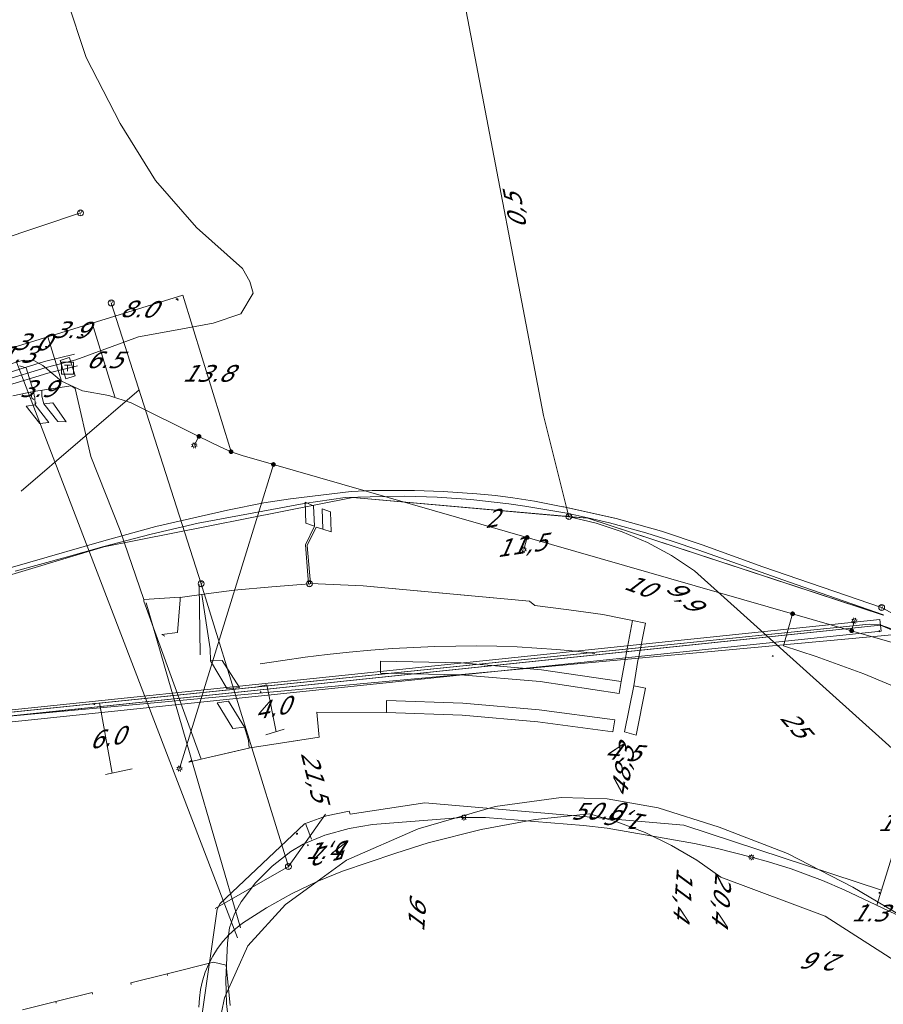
# Model space of a CAD drawing. Header units: metres. Extents: x 124576 to 133557, y 395865 to 402386.
# Tile 18 of 256: x 124899 to 124971, y 396279 to 396361. Entities that reach past the tile are written whole.
import ezdxf
from ezdxf.enums import TextEntityAlignment as Align

# ---------------------------------------------------------------- set-up
doc = ezdxf.new("R2010")
doc.units = ezdxf.units.M
doc.header["$MEASUREMENT"] = 0
for name, color, linetype, lineweight, true_color in [('LG_Datatransport', 3, 'Continuous', 13, 0x00ff00), ('LG_Datatransport_KPN_BV', 3, 'Continuous', 13, 0x00ff00), ('LG_Datatransport_Ziggo_BV', 3, 'Continuous', 13, 0x00ff00), ('LG_Laag_Spanning', 7, 'Continuous', 13, 0x960000), ('LG_Laag_Spanning_Enexis_Netbeheer_BV', 7, 'Continuous', 13, 0x960000), ('LG_Laag_Spanning_Gemeente_Tilburg_Ruimtelijke_Uitvoering', 7, 'Continuous', 13, 0x960000), ('LG_Midden_Spanning_Enexis_Netbeheer_BV', 7, 'Continuous', 13, 0xd20000), ('LG_Riool_Onder_Druk_Gemeente_Tilburg_Ruimtelijke_Uitvoering', 7, 'Continuous', 13, 0x800080), ('LG_Riool_Vrij_Verval_Gemeente_Tilburg_Ruimtelijke_Uitvoering', 7, 'Continuous', 13, 0xca00a0), ('LG_unet-4_Brabant_Water', 5, 'Continuous', 13, 0x0000ff), ('MV_Datatransport_lijn', 3, 'Continuous', 0, 0x00ff00)]:
    doc.layers.add(name, color=color, linetype=linetype, lineweight=lineweight, true_color=true_color)
for name, color, linetype, lineweight in [('LG_Datatransport_P_KPN_BV', 7, 'Continuous', 0), ('LG_Laag_Spanning_P_Enexis_Netbeheer_BV', 7, 'Continuous', 0), ('LG_Laag_Spanning_P_Gemeente_Tilburg_Ruimtelijke_Uitvoering', 7, 'Continuous', 0), ('LG_n00003_Spitters_Electrotechniek_BV', 7, 'Continuous', 13), ('LG_Riool_Vrij_Verval_P_Gemeente_Tilburg_Ruimtelijke_Uitvoering', 7, 'Continuous', 0), ('MV_Datatransport', 7, 'Continuous', 0), ('MV_Laag_Spanning', 7, 'Continuous', 0), ('MV_Laag_Spanning_lijn', 7, 'Continuous', 0), ('MV_Laag_Spanning_pijl', 7, 'Continuous', 0), ('MV_Midden_Spanning', 7, 'Continuous', 0), ('MV_Midden_Spanning_lijn', 7, 'Continuous', 0), ('MV_Midden_Spanning_pijl', 7, 'Continuous', 0)]:
    doc.layers.add(name, color=color, linetype=linetype, lineweight=lineweight)
doc.styles.add('Klic_Annotatie', font='verdanai.ttf', dxfattribs={"oblique": 20, "height": 1.4})

# ---------------------------------------------------------------- blocks, each defined once
blk = doc.blocks.new('Mof')
at = {"layer": 'LG_Laag_Spanning_P_Enexis_Netbeheer_BV'}
h = blk.add_hatch(color=256, dxfattribs=at)
edge = h.paths.add_edge_path()
edge.add_arc((0, 0), 2, 0, 360)
blk = doc.blocks.new('Streetlight')
at = {"layer": 'LG_Laag_Spanning_P_Enexis_Netbeheer_BV'}
for p, q in [((-1.77, 1.77), (-1.06, 1.06)), ((0, 2.5), (0, 1.5)), ((1.77, 1.77), (1.06, 1.06)), ((-1.06, -1.06), (-1.77, -1.77)), ((0, -1.5), (0, -2.5)), ((1.06, -1.06), (1.77, -1.77))]:
    blk.add_line(p, q, dxfattribs=at)
at = {"layer": 'LG_Laag_Spanning_P_Enexis_Netbeheer_BV', "flags": 128}
for points in [[(-2.5, 0), (-1.5, 0)], [(1.5, 0), (2.5, 0)]]:
    blk.add_lwpolyline(points, dxfattribs=at)
at = {"layer": 'LG_Laag_Spanning_P_Enexis_Netbeheer_BV'}
blk.add_circle((0, 0), 1.5, dxfattribs=at)
blk = doc.blocks.new('Aansluitkast_1')
at = {"layer": 'LG_Laag_Spanning_P_Enexis_Netbeheer_BV'}
for p, q in [((-2.5, 2.5), (2.5, 2.5)), ((0, -2.5), (0, 2.5))]:
    blk.add_line(p, q, dxfattribs=at)
at = {"layer": 'LG_Laag_Spanning_P_Enexis_Netbeheer_BV', "flags": 128}
blk.add_lwpolyline([(-5, -5), (5, -5), (5, 5), (-5, 5), (-5, -5)], close=True, dxfattribs=at)
blk = doc.blocks.new('m_pijl')
at = {"layer": 'MV_Laag_Spanning_pijl'}
blk.add_hatch(color=7, dxfattribs=at).paths.add_polyline_path([(-1, -0.33), (-1, 0), (-1, 0.33), (0, 0)])
at = {"layer": 'MV_Laag_Spanning_pijl', "flags": 128}
blk.add_lwpolyline([(-1, 0), (-1, 0.33), (0, 0), (-1, -0.33), (-1, 0)], close=True, dxfattribs=at)
blk = doc.blocks.new('m_pijl_1')
at = {"layer": 'MV_Midden_Spanning_pijl'}
blk.add_hatch(color=7, dxfattribs=at).paths.add_polyline_path([(-1, -0.33), (-1, 0), (-1, 0.33), (0, 0)])
at = {"layer": 'MV_Midden_Spanning_pijl', "flags": 128}
blk.add_lwpolyline([(-1, 0), (-1, 0.33), (0, 0), (-1, -0.33), (-1, 0)], close=True, dxfattribs=at)
blk = doc.blocks.new('Onbekend_2')
at = {"layer": 'LG_Riool_Vrij_Verval_P_Gemeente_Tilburg_Ruimtelijke_Uitvoering'}
blk.add_hatch(color=256, dxfattribs=at).paths.add_polyline_path([(-0.25, -1.07, -0.262633), (0.23, 0.15), (0.59, 0.47, 0.379827), (0.7, 1.26), (0.69, 1.26, 0.228508), (-0.03, 1.53), (-0.03, 1.52, 0.459053), (-0.82, 0.79), (-1.29, 0.85, -0.414214), (-0.08, 2, -0.243799), (1.09, 1.52, -0.379827), (0.9, 0.11), (0.54, -0.2, 0.262633), (0.23, -1.08), (-0.17, -1.07)])
blk.add_circle((0, 0), 2.5, dxfattribs=at)
at = {"layer": 'LG_Riool_Vrij_Verval_P_Gemeente_Tilburg_Ruimtelijke_Uitvoering', "extrusion": (0, 0, -1)}
blk.add_solid([(0.34, -2.06), (-0.21, -2.06), (0.34, -1.51), (-0.21, -1.51)], dxfattribs=at)
blk = doc.blocks.new('Onbekend_14')
at = {"layer": 'LG_Laag_Spanning_P_Gemeente_Tilburg_Ruimtelijke_Uitvoering'}
blk.add_hatch(color=256, dxfattribs=at).paths.add_polyline_path([(-0.25, -1.07, -0.262633), (0.23, 0.15), (0.59, 0.47, 0.379827), (0.7, 1.26), (0.69, 1.26, 0.228508), (-0.03, 1.53), (-0.03, 1.52, 0.459053), (-0.82, 0.79), (-1.29, 0.85, -0.414214), (-0.08, 2, -0.243799), (1.09, 1.52, -0.379827), (0.9, 0.11), (0.54, -0.2, 0.262633), (0.23, -1.08), (-0.17, -1.07)])
blk.add_circle((0, 0), 2.5, dxfattribs=at)
at = {"layer": 'LG_Laag_Spanning_P_Gemeente_Tilburg_Ruimtelijke_Uitvoering', "extrusion": (0, 0, -1)}
blk.add_solid([(0.34, -2.06), (-0.21, -2.06), (0.34, -1.51), (-0.21, -1.51)], dxfattribs=at)
blk = doc.blocks.new('Onbekend_3')
at = {"layer": 'LG_Datatransport_P_KPN_BV'}
blk.add_hatch(color=256, dxfattribs=at).paths.add_polyline_path([(-0.25, -1.07, -0.262633), (0.23, 0.15), (0.59, 0.47, 0.379827), (0.7, 1.26), (0.69, 1.26, 0.228508), (-0.03, 1.53), (-0.03, 1.52, 0.459053), (-0.82, 0.79), (-1.29, 0.85, -0.414214), (-0.08, 2, -0.243799), (1.09, 1.52, -0.379827), (0.9, 0.11), (0.54, -0.2, 0.262633), (0.23, -1.08), (-0.17, -1.07)])
blk.add_circle((0, 0), 2.5, dxfattribs=at)
at = {"layer": 'LG_Datatransport_P_KPN_BV', "extrusion": (0, 0, -1)}
blk.add_solid([(0.34, -2.06), (-0.21, -2.06), (0.34, -1.51), (-0.21, -1.51)], dxfattribs=at)

msp = doc.modelspace()

# ---------------------------------------------------------------- linework, layer by layer
at = {"layer": 'LG_Datatransport', "flags": 128}
msp.add_lwpolyline([(124971.072, 396311.053), (124850.43, 396298.477), (124850.534, 396297.483), (124971.176, 396310.059), (124971.072, 396311.053)], dxfattribs=at)
at = {"layer": 'LG_Datatransport_KPN_BV', "flags": 128}
for points in [[(124944.916, 396319.698), (124944.727, 396320.452), (124942.789, 396328.185), (124930.283, 396393.58), (124929.74, 396396.362), (124930.296, 396396.47)], [(124971.219, 396312.053), (124961.223, 396315.464), (124956.122, 396317.316), (124952.706, 396318.476), (124948.886, 396319.548), (124944.727, 396320.452), (124944.481, 396320.505), (124944.418, 396320.524), (124942.028, 396320.992), (124940.192, 396321.28), (124938.758, 396321.478), (124937.18, 396321.612), (124934.349, 396321.795), (124931.949, 396321.885), (124928.382, 396321.894), (124926.606, 396321.81), (124921.518, 396321.175), (124919.28, 396320.851), (124916.22, 396320.24), (124910.177, 396318.873), (124905.812, 396317.664), (124892.951, 396313.963), (124881.932, 396310.345), (124852.739, 396299.394)], [(124852.781, 396299.41), (124881.932, 396310.345), (124892.951, 396313.963), (124905.812, 396317.664), (124910.177, 396318.873), (124916.22, 396320.24), (124919.28, 396320.851), (124921.518, 396321.175), (124926.606, 396321.81), (124928.382, 396321.894), (124931.949, 396321.885), (124934.349, 396321.795), (124937.18, 396321.612), (124938.758, 396321.478), (124940.192, 396321.28), (124942.028, 396320.992), (124944.418, 396320.524), (124944.481, 396320.505), (124948.886, 396319.548), (124952.706, 396318.476), (124956.122, 396317.316), (124961.223, 396315.464), (124971.219, 396312.053)], [(124852.588, 396299.111), (124883.329, 396310.404), (124905.826, 396317.158), (124926.746, 396321.305), (124946.511, 396319.55), (124971.358, 396311.417)], [(124883.329, 396310.404), (124905.826, 396317.158), (124926.746, 396321.305), (124944.977, 396319.686), (124946.511, 396319.55), (124971.389, 396311.407)], [(125026.789, 396278.872), (125026.788, 396278.872), (125024.714, 396278.966), (125023.293, 396279.087), (125021.571, 396279.299), (125018.196, 396279.919), (125010.219, 396281.24), (125002.383, 396283.232), (124994.744, 396285.88), (124984.013, 396291.913), (124973.745, 396298.704), (124955.478, 396315.147), (124953.55, 396316.411), (124951.521, 396317.504), (124949.405, 396318.418), (124947.218, 396319.148), (124944.977, 396319.686), (124944.916, 396319.698)], [(124971.219, 396312.053), (125004.672, 396294.023), (125005.837, 396293.114), (125006.584, 396292.37), (125007.287, 396291.708), (125008.166, 396290.716), (125008.492, 396290.304), (125009.834, 396288.608), (125013.007, 396284.087), (125013.532, 396283.473), (125014.694, 396282.45), (125016.364, 396281.21), (125018.31, 396280.302)], [(124974.904, 396284.909), (124968.789, 396288.522), (124963.314, 396291.372), (124957.561, 396293.587), (124952.434, 396295.203), (124948.136, 396295.973), (124944.264, 396296.073), (124938.724, 396295.331), (124932.248, 396293.44), (124926.231, 396290.807), (124923.743, 396289.005), (124921.094, 396287.086), (124917.924, 396283.591), (124915.961, 396279.234), (124915.696, 396277.995), (124915.667, 396277.132), (124915.921, 396275.965), (124919.72, 396260.811), (124917.329, 396260.366), (124911.641, 396259.307), (124885.915, 396254.517), (124871.942, 396251.915)], [(124972.643, 396282.138), (124966.471, 396286.108), (124957.693, 396289.375), (124955.674, 396290.794), (124953.548, 396292.046), (124951.326, 396293.121), (124949.026, 396294.013), (124946.66, 396294.716), (124942.077, 396294.215), (124937.541, 396293.394), (124933.073, 396292.259), (124930.368, 396291.406), (124928.051, 396290.612), (124925.873, 396289.872), (124923.743, 396289.005), (124921.582, 396287.969), (124919.489, 396286.802), (124917.472, 396285.509), (124916.882, 396285.046), (124916.333, 396284.534), (124915.83, 396283.978), (124915.376, 396283.38), (124914.975, 396282.747), (124914.629, 396282.081), (124914.342, 396281.388), (124914.114, 396280.673), (124913.949, 396279.941), (124913.846, 396279.198), (124913.807, 396278.449)]]:
    msp.add_lwpolyline(points, dxfattribs=at)
at = {"layer": 'LG_Datatransport_Ziggo_BV'}
msp.add_line((124850.482, 396297.98), (124971.124, 396310.556), dxfattribs=at)
at = {"layer": 'LG_Datatransport_Ziggo_BV', "flags": 128}
for points in [[(124775.153, 396269.493), (124796.818, 396277.663), (124815.359, 396284.208), (124845.389, 396294.446), (124848.035, 396296.213), (124849.379, 396297.439), (124850.482, 396297.98), (124971.124, 396310.556), (124975.017, 396308.903)], [(124775.153, 396269.493), (124796.818, 396277.663), (124815.359, 396284.208), (124845.389, 396294.446), (124848.035, 396296.213), (124849.379, 396297.439), (124850.482, 396297.98), (124971.124, 396310.556), (124975.017, 396308.903)], [(124775.153, 396269.493), (124796.818, 396277.663), (124815.359, 396284.208), (124845.389, 396294.446), (124848.035, 396296.213), (124849.379, 396297.439), (124850.482, 396297.98), (124971.124, 396310.556), (124975.017, 396308.903), (125004.794, 396292.995), (125012.498, 396288.247), (125019.527, 396284.103), (125025.49, 396279.68), (125025.62, 396279.76), (125025.769, 396279.725), (125025.849, 396279.595), (125025.814, 396279.446), (125027.181, 396278.464), (125031.691, 396278.302), (125034.709, 396278.376), (125040.721, 396278.717), (125079.979, 396282.874), (125087.961, 396284.195)], [(124775.153, 396269.493), (124796.818, 396277.663), (124815.359, 396284.208), (124845.389, 396294.446), (124848.035, 396296.213), (124849.379, 396297.439), (124850.482, 396297.98), (124971.124, 396310.556), (124975.017, 396308.903)], [(124775.153, 396269.493), (124796.818, 396277.663), (124815.359, 396284.208), (124845.389, 396294.446), (124848.035, 396296.213), (124849.379, 396297.439), (124850.482, 396297.98), (124971.124, 396310.556), (124975.017, 396308.903)], [(124775.153, 396269.493), (124796.818, 396277.663), (124815.359, 396284.208), (124845.389, 396294.446), (124848.035, 396296.213), (124849.379, 396297.439), (124850.482, 396297.98), (124971.124, 396310.556), (124975.017, 396308.903), (125004.794, 396292.995), (125012.498, 396288.247), (125019.527, 396284.103), (125022.916, 396281.531), (125027.181, 396278.464), (125031.691, 396278.302), (125034.709, 396278.376), (125040.721, 396278.717), (125043.713, 396278.984), (125079.979, 396282.874), (125087.961, 396284.195)], [(124826.16, 396287.89), (124845.389, 396294.446), (124848.035, 396296.213), (124849.379, 396297.439), (124850.482, 396297.98), (124971.124, 396310.556), (124975.017, 396308.903), (125004.794, 396292.995), (125012.498, 396288.247), (125019.527, 396284.103), (125023.404, 396281.18)], [(124826.16, 396287.89), (124845.389, 396294.446), (124848.035, 396296.213), (124849.379, 396297.439), (124850.482, 396297.98), (124971.124, 396310.556), (124975.017, 396308.903), (125004.794, 396292.995), (125012.498, 396288.247), (125019.527, 396284.103), (125023.404, 396281.18)], [(124826.16, 396287.89), (124845.389, 396294.446), (124848.035, 396296.213), (124849.379, 396297.439), (124850.482, 396297.98), (124971.124, 396310.556), (124975.017, 396308.903), (125004.794, 396292.995), (125012.498, 396288.247), (125019.527, 396284.103), (125023.404, 396281.18)], [(124971.124, 396310.556), (124955.057, 396308.881), (124927.609, 396306.02), (124862.201, 396299.202), (124850.482, 396297.98)]]:
    msp.add_lwpolyline(points, dxfattribs=at)
at = {"layer": 'LG_Laag_Spanning', "flags": 128}
msp.add_lwpolyline([(124902.625, 396331.276), (124902.627, 396331.276), (124903.389, 396331.519), (124903.39, 396331.52), (124903.391, 396331.521), (124903.392, 396331.521), (124903.393, 396331.522), (124903.394, 396331.523), (124903.395, 396331.524), (124903.395, 396331.525), (124903.396, 396331.527), (124903.396, 396331.528), (124903.396, 396331.529), (124903.396, 396331.53), (124903.396, 396331.532), (124902.912, 396333.056), (124902.911, 396333.057), (124902.91, 396333.058), (124902.91, 396333.059), (124902.909, 396333.06), (124902.908, 396333.061), (124902.907, 396333.062), (124902.906, 396333.062), (124902.905, 396333.063), (124902.903, 396333.063), (124902.902, 396333.063), (124902.901, 396333.063), (124902.899, 396333.063), (124902.136, 396332.821), (124902.135, 396332.82), (124902.134, 396332.819), (124902.133, 396332.819), (124902.132, 396332.818), (124902.131, 396332.817), (124902.13, 396332.816), (124902.13, 396332.815), (124902.129, 396332.813), (124902.129, 396332.812), (124902.129, 396332.811), (124902.129, 396332.81), (124902.129, 396332.808), (124902.614, 396331.283), (124902.615, 396331.282), (124902.616, 396331.281), (124902.616, 396331.28), (124902.617, 396331.279), (124902.618, 396331.278), (124902.619, 396331.277), (124902.62, 396331.277), (124902.622, 396331.276), (124902.623, 396331.276), (124902.624, 396331.276), (124902.625, 396331.276)], dxfattribs=at)
at = {"layer": 'LG_Laag_Spanning_Enexis_Netbeheer_BV'}
for p, q in [((124913.813, 396326.438), (124913.413, 396325.682)), ((124920.073, 396324.077), (124912.176, 396298.51)), ((124941.415, 396317.94), (124941.124, 396316.928)), ((124968.698, 396310.094), (124968.929, 396310.944))]:
    msp.add_line(p, q, dxfattribs=at)
at = {"layer": 'LG_Laag_Spanning_Enexis_Netbeheer_BV', "flags": 128}
for points in [[(124872.278, 396324.923), (124872.673, 396324.739), (124872.831, 396324.788), (124887.273, 396329), (124887.689, 396329.051), (124887.735, 396329.049), (124888.233, 396329.123), (124888.258, 396329.132), (124898.198, 396332.59), (124898.636, 396332.73), (124899.08, 396332.847), (124899.112, 396332.855), (124899.937, 396332.819), (124900.673, 396332.409), (124902.261, 396331.082), (124904.013, 396330.27), (124906.227, 396329.886), (124908.108, 396329.27), (124913.813, 396326.438), (124915.599, 396325.551), (124913.813, 396326.438), (124915.599, 396325.551), (124916.512, 396325.148)], [(124898.636, 396332.73), (124899.08, 396332.847), (124899.112, 396332.855), (124899.937, 396332.819), (124900.673, 396332.409), (124902.261, 396331.082), (124904.013, 396330.27), (124906.227, 396329.886), (124908.108, 396329.27), (124913.813, 396326.438), (124915.599, 396325.551), (124916.512, 396325.148)], [(124916.512, 396325.148), (124917.456, 396324.83), (124920.073, 396324.077), (124941.415, 396317.94), (124963.73, 396311.523)], [(124916.512, 396325.148), (124917.456, 396324.83), (124920.073, 396324.077), (124941.415, 396317.94), (124963.73, 396311.523)], [(124963.73, 396311.523), (124968.698, 396310.094), (124976.236, 396307.926), (124977.179, 396307.604)], [(124963.73, 396311.523), (124968.698, 396310.094), (124976.236, 396307.926), (124977.179, 396307.604)], [(124936.109, 396294.404), (124935.904, 396294.39), (124928.41, 396293.801), (124926.447, 396293.464), (124924.396, 396292.912), (124922.569, 396292.145), (124921.526, 396291.529), (124919.963, 396290.309), (124918.56, 396288.888), (124917.373, 396287.302), (124916.813, 396286.292), (124916.368, 396285.117), (124916.203, 396283.861), (124916.064, 396280.733), (124916.134, 396278.741), (124916.578, 396274.862)], [(124936.109, 396294.404), (124935.904, 396294.39), (124928.41, 396293.801), (124926.447, 396293.464), (124924.396, 396292.912), (124922.569, 396292.145), (124921.526, 396291.529), (124919.963, 396290.309), (124918.56, 396288.888), (124917.373, 396287.302), (124916.813, 396286.292), (124916.368, 396285.117), (124916.203, 396283.861), (124916.064, 396280.733), (124916.134, 396278.741), (124916.578, 396274.862)], [(124960.271, 396291.047), (124957.424, 396291.789), (124955.471, 396292.212), (124948.129, 396293.483), (124946.147, 396293.733), (124937.898, 396294.389), (124936.109, 396294.404)], [(124960.271, 396291.047), (124957.424, 396291.789), (124955.471, 396292.212), (124948.129, 396293.483), (124946.147, 396293.733), (124937.898, 396294.389), (124936.109, 396294.404)], [(124982.378, 396281.173), (124974.512, 396285.243), (124968.072, 396288.32), (124966.232, 396289.099), (124963.598, 396290.076), (124961.692, 396290.676), (124960.271, 396291.047)], [(124982.378, 396281.173), (124974.512, 396285.243), (124968.072, 396288.32), (124966.232, 396289.099), (124963.598, 396290.076), (124961.692, 396290.676), (124960.271, 396291.047)]]:
    msp.add_lwpolyline(points, dxfattribs=at)
at = {"layer": 'LG_Laag_Spanning_Gemeente_Tilburg_Ruimtelijke_Uitvoering'}
for p, q in [((124898.501, 396332.616), (124917.057, 396284.27)), ((124898.727, 396332.381), (124899.28, 396332.189)), ((124899.899, 396330.225), (124899.28, 396332.189)), ((124899.899, 396330.225), (124903.066, 396330.691)), ((124903.066, 396330.691), (124903.403, 396330.462)), ((124899.899, 396330.225), (124898.149, 396329.839)), ((124899.772, 396329.664), (124899.681, 396330.177)), ((124899.996, 396329.772), (124899.894, 396330.225)), ((124899.999, 396329.758), (124900.033, 396329.104)), ((124900.605, 396329.819), (124900.613, 396330.33)), ((124903.403, 396330.462), (124904.718, 396324.756)), ((124903.403, 396330.462), (124904.718, 396324.756)), ((124900.033, 396329.104), (124899.282, 396328.983)), ((124899.282, 396328.983), (124900.434, 396327.526)), ((124899.772, 396329.664), (124899.934, 396329.547)), ((124901.197, 396327.596), (124900.033, 396329.104)), ((124900.775, 396329.17), (124901.531, 396329.257)), ((124901.931, 396327.678), (124900.775, 396329.17)), ((124901.531, 396329.257), (124902.657, 396327.672)), ((124900.434, 396327.526), (124901.197, 396327.596)), ((124904.718, 396324.756), (124907.175, 396318.529)), ((124907.175, 396318.529), (124909.175, 396312.732)), ((124923.017, 396314.043), (124922.76, 396317.313)), ((124922.924, 396317.251), (124923.198, 396314.057)), ((124923.104, 396314.049), (124919.934, 396313.778)), ((124923.198, 396314.057), (124923.104, 396314.049)), ((124927.612, 396313.881), (124923.198, 396314.057)), ((124914.424, 396313.195), (124912.222, 396312.903)), ((124914.04, 396313.144), (124914.749, 396308.581)), ((124916.763, 396313.506), (124914.424, 396313.195)), ((124919.934, 396313.778), (124916.763, 396313.506)), ((124934.588, 396313.24), (124927.612, 396313.881)), ((124927.612, 396313.881), (124941.602, 396312.576)), ((124941.602, 396312.576), (124934.588, 396313.24)), ((124909.175, 396312.732), (124909.165, 396312.589)), ((124909.165, 396312.589), (124911.587, 396305.946)), ((124909.165, 396312.589), (124914.01, 396299.303)), ((124912.242, 396312.906), (124909.175, 396312.732)), ((124912.008, 396309.962), (124912.226, 396312.703)), ((124912.226, 396312.703), (124912.242, 396312.906)), ((124942.053, 396312.224), (124941.602, 396312.576)), ((124944.911, 396311.841), (124942.053, 396312.224)), ((124947.768, 396311.457), (124944.911, 396311.841)), ((124949.562, 396311.102), (124947.768, 396311.457)), ((124950.265, 396310.963), (124949.562, 396311.102)), ((124950.265, 396310.963), (124949.683, 396307.813)), ((124950.265, 396310.963), (124949.683, 396307.813)), ((124951.356, 396310.747), (124950.265, 396310.963)), ((124950.772, 396307.769), (124951.356, 396310.747)), ((124910.688, 396309.792), (124912.008, 396309.962)), ((124910.943, 396309.635), (124910.688, 396309.792)), ((124929.087, 396306.528), (124929.073, 396307.551)), ((124950.715, 396307.598), (124950.772, 396307.769)), ((124911.587, 396305.946), (124914.01, 396299.303)), ((124948.782, 396302.606), (124948.615, 396301.596)), ((124918.043, 396300.248), (124917.976, 396300.86)), ((124918.122, 396300.261), (124921.019, 396300.708)), ((124921.019, 396300.708), (124923.915, 396301.154)), ((124923.891, 396301.43), (124923.915, 396301.154)), ((124916.066, 396299.782), (124918.122, 396300.261)), ((124914.01, 396299.303), (124912.95, 396299.047)), ((124912.95, 396299.047), (124913.199, 396299.215)), ((124914.01, 396299.303), (124916.066, 396299.782)), ((124915.032, 396282.217), (124911.135, 396281.25)), ((124916.113, 396281.976), (124915.032, 396282.217)), ((124916.44, 396278.574), (124916.113, 396281.976)), ((124911.135, 396281.25), (124908.071, 396280.491)), ((124911.135, 396281.25), (124911.171, 396281.105)), ((124908.071, 396280.491), (124908.107, 396280.345)), ((124901.768, 396278.928), (124904.829, 396279.687)), ((124904.829, 396279.687), (124904.865, 396279.541)), ((124898.966, 396278.233), (124901.768, 396278.928)), ((124901.768, 396278.928), (124901.805, 396278.782))]:
    msp.add_line(p, q, dxfattribs=at)
at = {"layer": 'LG_Laag_Spanning_Gemeente_Tilburg_Ruimtelijke_Uitvoering', "flags": 128}
for points in [[(124900.607, 396329.81), (124900.775, 396329.17), (124901.531, 396329.257), (124902.657, 396327.672), (124901.931, 396327.678), (124900.775, 396329.17)], [(124900.109, 396329.268), (124900.033, 396329.104), (124899.282, 396328.983), (124900.434, 396327.526), (124901.197, 396327.596), (124900.033, 396329.104)], [(124922.76, 396317.313), (124923.526, 396318.886), (124922.797, 396319.151), (124922.747, 396320.897), (124923.431, 396320.598), (124923.526, 396318.886)], [(124922.924, 396317.251), (124923.67, 396318.817), (124924.238, 396318.65), (124924.937, 396318.403), (124924.879, 396320.092), (124924.172, 396320.335), (124924.238, 396318.65)], [(124909.364, 396312.448), (124913.33, 396298.785), (124917.296, 396285.122)], [(124914.749, 396308.581), (124914.793, 396307.57), (124915.752, 396307.585), (124917.215, 396305.311), (124916.179, 396305.219), (124914.793, 396307.57)], [(124929.073, 396307.551), (124935.854, 396307.391), (124942.613, 396306.815), (124949.323, 396305.826)], [(124949.683, 396307.813), (124949.323, 396305.826), (124949.136, 396304.826)], [(124950.715, 396307.598), (124950.369, 396305.476), (124951.362, 396305.256), (124950.581, 396301.328), (124949.584, 396301.589), (124950.369, 396305.476)], [(124949.136, 396304.826), (124942.494, 396305.821), (124935.802, 396306.389), (124929.087, 396306.528)], [(124917.976, 396300.86), (124917.655, 396301.977), (124916.659, 396301.872), (124915.332, 396304.028), (124916.307, 396304.18), (124917.655, 396301.977)], [(124923.891, 396301.43), (124923.734, 396303.246), (124929.592, 396303.219), (124929.571, 396304.24)], [(124929.571, 396304.24), (124935.998, 396304.003), (124942.407, 396303.458), (124948.782, 396302.606)], [(124948.615, 396301.596), (124942.303, 396302.45), (124935.957, 396302.991), (124929.592, 396303.219)], [(124923.915, 396301.154), (124918.122, 396300.261), (124914.01, 396299.303)]]:
    msp.add_lwpolyline(points, dxfattribs=at)
at = {"layer": 'LG_Midden_Spanning_Enexis_Netbeheer_BV', "flags": 128}
for points in [[(124852.294, 396298.456), (124853.255, 396298.657), (124901.557, 396303.606), (124970.178, 396310.638), (124971.104, 396310.604)], [(124852.294, 396298.456), (124853.255, 396298.657), (124901.557, 396303.606), (124970.178, 396310.638), (124971.104, 396310.604)], [(124852.294, 396298.456), (124853.255, 396298.657), (124901.557, 396303.606), (124970.178, 396310.638), (124971.104, 396310.604)], [(124971.104, 396310.604), (124970.178, 396310.638), (124853.255, 396298.657), (124852.294, 396298.456)], [(124972.054, 396310.266), (124971.104, 396310.604), (124970.178, 396310.638), (124853.255, 396298.657)], [(124996.82, 396295.538), (124996.379, 396296.924), (124986.631, 396302.331), (124984.879, 396303.294), (124974.628, 396308.875), (124972.869, 396309.827), (124972.054, 396310.266), (124971.104, 396310.604)]]:
    msp.add_lwpolyline(points, dxfattribs=at)
at = {"layer": 'LG_n00003_Spitters_Electrotechniek_BV'}
for p, q in [((124904.318, 396358.291), (124898.592, 396375.606)), ((124907.2, 396352.733), (124904.318, 396358.291)), ((124910.156, 396347.945), (124907.2, 396352.733)), ((124913.599, 396344.003), (124910.156, 396347.945)), ((124917.484, 396340.563), (124913.599, 396344.003)), ((124918.102, 396339.458), (124917.484, 396340.563)), ((124918.38, 396338.467), (124918.102, 396339.458)), ((124917.324, 396336.739), (124918.38, 396338.467)), ((124915.019, 396335.971), (124917.324, 396336.739)), ((124911.993, 396335.395), (124915.019, 396335.971)), ((124903.47, 396332.87), (124908.727, 396334.819)), ((124908.727, 396334.819), (124911.993, 396335.395)), ((124903.348, 396333.355), (124900.835, 396332.722)), ((124900.835, 396332.722), (124897.13, 396331.577)), ((124897.28, 396331.1), (124900.97, 396332.24)), ((124900.97, 396332.24), (124903.47, 396332.87)), ((124903.592, 396332.385), (124901.105, 396331.758)), ((124901.105, 396331.758), (124897.43, 396330.623))]:
    msp.add_line(p, q, dxfattribs=at)
at = {"layer": 'LG_Riool_Onder_Druk_Gemeente_Tilburg_Ruimtelijke_Uitvoering', "flags": 128}
msp.add_lwpolyline([(124971.37, 396311.43), (124963.38, 396314.21), (124955.86, 396316.86), (124953.61, 396317.64), (124951.39, 396318.34), (124948.33, 396319.16), (124946.51, 396319.59), (124944.75, 396319.97), (124941.21, 396320.58), (124939.87, 396320.76), (124936.68, 396321.12), (124933.84, 396321.32), (124931.12, 396321.4), (124928.22, 396321.36), (124926.12, 396321.29), (124922.65, 396320.8), (124913.75, 396319.15), (124909.79, 396318.23), (124905.8, 396317.19), (124902.45, 396316.22), (124898.37, 396315.12)], dxfattribs=at)
at = {"layer": 'LG_Riool_Vrij_Verval_Gemeente_Tilburg_Ruimtelijke_Uitvoering'}
for p, q in [((124884.9, 396338.86), (124903.85, 396345.23)), ((124913.99, 396314.05), (124906.44, 396337.66)), ((124898.856, 396321.831), (124908.775, 396330.349)), ((124913.9, 396308.073), (124913.831, 396313.997)), ((124913.99, 396314.05), (124921.33, 396290.27)), ((124924.466, 396294.663), (124921.328, 396290.274)), ((124915.161, 396286.734), (124921.328, 396290.274))]:
    msp.add_line(p, q, dxfattribs=at)
at = {"layer": 'LG_unet-4_Brabant_Water', "flags": 128}
msp.add_lwpolyline([(124850.42, 396298.55), (124974.2, 396309.96), (124978.74, 396307.53)], dxfattribs=at)
at = {"layer": 'MV_Datatransport_lijn', "flags": 128}
msp.add_lwpolyline([(124918.97, 396307.305), (124920.86, 396307.599), (124922.736, 396307.861), (124924.598, 396308.092), (124926.445, 396308.291), (124928.275, 396308.458), (124930.088, 396308.593), (124931.883, 396308.696), (124933.66, 396308.768), (124935.417, 396308.807), (124937.154, 396308.814), (124938.87, 396308.789), (124940.564, 396308.732), (124942.235, 396308.643), (124943.883, 396308.522), (124945.508, 396308.37), (124947.107, 396308.185)], dxfattribs=at)
at = {"layer": 'MV_Laag_Spanning_lijn'}
msp.add_line((124962.954, 396308.825), (124963.73, 396311.523), dxfattribs=at)
at = {"layer": 'MV_Laag_Spanning_pijl'}
for p, q in [((124904.826, 396335.972), (124912.445, 396338.324)), ((124916.512, 396325.148), (124912.445, 396338.324)), ((124901.106, 396334.823), (124904.826, 396335.972)), ((124906.738, 396329.777), (124904.826, 396335.972)), ((124898.261, 396333.945), (124901.106, 396334.823)), ((124902.261, 396331.082), (124901.106, 396334.823)), ((124974.708, 396299.62), (124971.2, 396288.283)), ((124922.76, 396293.884), (124923.267, 396292.58)), ((124971.2, 396288.283), (124970.808, 396287.013))]:
    msp.add_line(p, q, dxfattribs=at)
at = {"layer": 'MV_Laag_Spanning_pijl', "flags": 128}
for points in [[(124996.905, 396292.611), (124989.188, 396296.788), (124979.266, 396302.159), (124977.54, 396303.024), (124973.8, 396304.764), (124969.71, 396306.462), (124965.712, 396307.928), (124962.954, 396308.825)], [(124971.2, 396288.282), (124971.2, 396288.283), (124954.576, 396293.743), (124932.804, 396295.618), (124926.525, 396294.672), (124926.436, 396294.936), (124924.548, 396294.536), (124922.677, 396293.848)], [(124922.677, 396293.848), (124915.585, 396287.155), (124915.336, 396286.676), (124914.082, 396277.875), (124920.887, 396248.156)]]:
    msp.add_lwpolyline(points, dxfattribs=at)
at = {"layer": 'MV_Midden_Spanning_lijn'}
for p, q in [((124919.512, 396305.547), (124918.455, 396305.338)), ((124919.436, 396301.345), (124920.981, 396301.81)), ((124905.944, 396297.998), (124908.186, 396298.476))]:
    msp.add_line(p, q, dxfattribs=at)
at = {"layer": 'MV_Midden_Spanning_pijl'}
for p, q in [((124920.292, 396301.603), (124919.512, 396305.547)), ((124906.524, 396298.122), (124905.453, 396304.025))]:
    msp.add_line(p, q, dxfattribs=at)

# ---------------------------------------------------------------- block references
at = {"layer": 'LG_Datatransport_P_KPN_BV', "xscale": 0.1, "yscale": 0.1, "zscale": 0.1}
for p in [(124944.916, 396319.698), (124944.916, 396319.698), (124971.219, 396312.053), (124971.219, 396312.053)]:
    msp.add_blockref('Onbekend_3', p, dxfattribs=at)
at = {"layer": 'LG_Laag_Spanning_P_Enexis_Netbeheer_BV', "xscale": 0.1, "yscale": 0.1, "zscale": 0.1}
for name, p in [('Aansluitkast_1', (124902.762, 396332.17)), ('Mof', (124913.813, 396326.438)), ('Mof', (124916.512, 396325.148)), ('Mof', (124920.073, 396324.077)), ('Mof', (124941.415, 396317.94)), ('Mof', (124963.73, 396311.523)), ('Mof', (124968.698, 396310.094))]:
    msp.add_blockref(name, p, dxfattribs=at)
for p, rotation in [((124913.413, 396325.682), 118), ((124941.124, 396316.928), 106), ((124968.929, 396310.944), 285), ((124912.176, 396298.51), 107), ((124936.109, 396294.404), 177), ((124960.271, 396291.047), 177)]:
    msp.add_blockref('Streetlight', p, dxfattribs=dict(at, rotation=rotation))
at = {"layer": 'LG_Laag_Spanning_P_Gemeente_Tilburg_Ruimtelijke_Uitvoering', "xscale": 0.1, "yscale": 0.1, "zscale": 0.1}
msp.add_blockref('Onbekend_14', (124923.104, 396314.049), dxfattribs=at)
at = {"layer": 'LG_Riool_Vrij_Verval_P_Gemeente_Tilburg_Ruimtelijke_Uitvoering', "xscale": 0.1, "yscale": 0.1, "zscale": 0.1}
for p in [(124903.85, 396345.23), (124906.44, 396337.66), (124913.99, 396314.05), (124921.33, 396290.27)]:
    msp.add_blockref('Onbekend_2', p, dxfattribs=at)
at = {"layer": 'MV_Laag_Spanning_pijl', "xscale": 0.1, "yscale": 0.1, "zscale": 0.1}
for p, rotation in [((124912, 396338), 17), ((124912, 396338), 107), ((124904, 396335), 17), ((124904, 396335), 107), ((124901, 396334), 17), ((124901, 396334), 107), ((124962, 396308), 161), ((124922, 396293), 201), ((124923, 396292), 292), ((124971, 396288), 253), ((124970, 396287), 253)]:
    msp.add_blockref('m_pijl', p, dxfattribs=dict(at, rotation=rotation))
at = {"layer": 'MV_Midden_Spanning_pijl'}
for p, xscale, yscale, zscale, rotation in [((124971, 396310), 0.1, 0.1, 0.1, 253), ((124919, 396305), 0.1, 0.1, 0.1, 101), ((124905, 396304), 0.09999999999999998, 0.09999999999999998, 0.09999999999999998, 100)]:
    msp.add_blockref('m_pijl_1', p, dxfattribs=dict(at, xscale=xscale, yscale=yscale, zscale=zscale, rotation=rotation))

# ---------------------------------------------------------------- texts
at = {"layer": 'MV_Datatransport', "style": 'Klic_Annotatie', "oblique": 20}
for s, rotation, p in [('0,5', 100.9, (124940.427, 396345.317)), ('2', 9.9, (124938.34, 396319.499)), ('11,5', 8.5, (124940.859, 396317.267)), ('10', 339.8, (124950.79, 396313.893)), ('9,9', 317.8, (124954.559, 396313.099)), ('25', 310.9, (124963.914, 396302.304)), ('4,5', 355.7, (124949.373, 396299.901)), ('48,3', 80.4, (124949.428, 396298.199)), ('21,5', 283.8, (124923.543, 396297.93)), ('1,6', 170.3, (124950.093, 396294.142)), ('5,2', 193.8, (124925.229, 396291.487)), ('11,4', 265.7, (124954.559, 396288.11)), ('20,4', 265.7, (124957.792, 396287.706)), ('16', 85.8, (124932.129, 396285.955)), ('2,6', 175.7, (124966.616, 396282.249))]:
    msp.add_text(s, height=1.4, rotation=rotation, dxfattribs=at).set_placement(p, align=Align.MIDDLE_CENTER)
at = {"layer": 'MV_Laag_Spanning', "style": 'Klic_Annotatie', "oblique": 20}
for s, p in [('8.0', (124908.636, 396337.148)), ('3.9', (124902.966, 396335.398)), ('3.0', (124899.684, 396334.384))]:
    msp.add_text(s, height=1.4, rotation=359, dxfattribs=at).set_placement(p, align=Align.MIDDLE_CENTER)
for s, p in [('1.3', (124898.449, 396333.338)), ('6.5', (124905.782, 396332.875)), ('13.8', (124914.479, 396331.736)), ('3.9', (124900.204, 396330.45)), ('50.0', (124947.207, 396294.92)), ('11.9', (124972.954, 396293.952)), ('1.4', (124924.228, 396291.603)), ('1.3', (124970.124, 396286.357))]:
    msp.add_text(s, height=1.4, dxfattribs=at).set_placement(p, align=Align.MIDDLE_CENTER)
at = {"layer": 'MV_Midden_Spanning', "style": 'Klic_Annotatie', "oblique": 20}
for s, rotation, p in [('4.0', 11, (124919.902, 396303.575)), ('6.0', 10, (124905.989, 396301.074))]:
    msp.add_text(s, height=1.4, rotation=rotation, dxfattribs=at).set_placement(p, align=Align.MIDDLE_CENTER)

doc.saveas('drawing.dxf')
